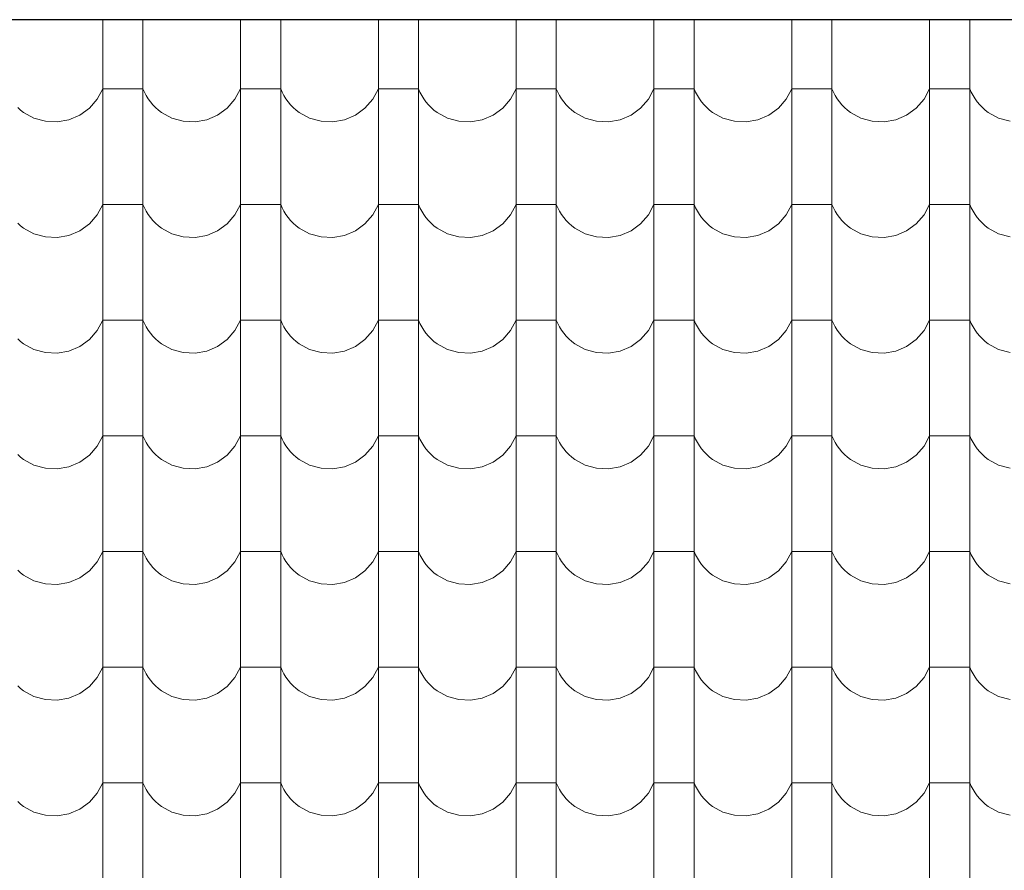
# Model space of a CAD drawing. Header units: millimetres. Extents: x -29624 to 9939, y -6894 to 6495.
# Tile 199 of 243: x 2035 to 2271, y -3385 to -3181. Entities that reach past the tile are written whole.
import ezdxf

# ---------------------------------------------------------------- set-up
doc = ezdxf.new("R2010")
doc.units = ezdxf.units.MM
doc.header["$MEASUREMENT"] = 0
doc.layers.add('810-G Ogólne', color=7, linetype='Continuous')
doc.layers.add('990-D Import IFC', color=7, linetype='Continuous')

# ---------------------------------------------------------------- blocks, each defined once
blk = doc.blocks.new('*X1822', base_point=(515069.4, 47309.9))
at = {"layer": '990-D Import IFC', "color": 251, "linetype": 'Continuous', "lineweight": 13, "true_color": 0x6a6a6a}
for p, q in [((530531.4, -15788.8), (530531.4, -15846.1)), ((530627.5, -15788.8), (530627.5, -15846.1)), ((530861.4, -15788.8), (530861.4, -15846.1)), ((530957.5, -15788.8), (530957.5, -15846.1)), ((531191.4, -15788.8), (531191.4, -15846.1)), ((531287.5, -15788.8), (531287.5, -15846.1)), ((531521.4, -15788.8), (531521.4, -15846.1)), ((531617.5, -15788.8), (531617.5, -15846.1)), ((531851.4, -15788.8), (531851.4, -15846.1)), ((531947.5, -15788.8), (531947.5, -15846.1)), ((532181.4, -15788.8), (532181.4, -15846.1)), ((532277.5, -15788.8), (532277.5, -15846.1)), ((532511.4, -15788.8), (532511.4, -15846.1)), ((532607.5, -15788.8), (532607.5, -15846.1)), ((530531.4, -15846.1), (530531.4, -16123.1)), ((530627.5, -15846.1), (530627.5, -16123.1)), ((530861.4, -15846.1), (530861.4, -16123.1)), ((530957.5, -15846.1), (530957.5, -16123.1)), ((531191.4, -15846.1), (531191.4, -16123.1)), ((531287.5, -15846.1), (531287.5, -16123.1)), ((531521.4, -15846.1), (531521.4, -16123.1)), ((531617.5, -15846.1), (531617.5, -16123.1)), ((531851.4, -15846.1), (531851.4, -16123.1)), ((531947.5, -15846.1), (531947.5, -16123.1)), ((532181.4, -15846.1), (532181.4, -16123.1)), ((532277.5, -15846.1), (532277.5, -16123.1)), ((532511.4, -15846.1), (532511.4, -16123.1)), ((532607.5, -15846.1), (532607.5, -16123.1)), ((530518.1, -15979.2), (530531.4, -15954.2)), ((530579.4, -15954.2), (530531.4, -15954.2)), ((530627.5, -15954.2), (530579.4, -15954.2)), ((530627.5, -15954.2), (530631.1, -15962.5)), ((530631.1, -15962.5), (530635.4, -15970.6)), ((530848.1, -15979.2), (530861.4, -15954.2)), ((530909.4, -15954.2), (530861.4, -15954.2)), ((530957.5, -15954.2), (530909.4, -15954.2)), ((530957.5, -15954.2), (530961.1, -15962.5)), ((530961.1, -15962.5), (530965.4, -15970.6)), ((531178.1, -15979.2), (531191.4, -15954.2)), ((531239.4, -15954.2), (531191.4, -15954.2)), ((531287.5, -15954.2), (531239.4, -15954.2)), ((531287.5, -15954.2), (531291.1, -15962.5)), ((531291.1, -15962.5), (531295.4, -15970.6)), ((531508.1, -15979.2), (531521.4, -15954.2)), ((531569.4, -15954.2), (531521.4, -15954.2)), ((531617.5, -15954.2), (531569.4, -15954.2)), ((531617.5, -15954.2), (531621.1, -15962.5)), ((531621.1, -15962.5), (531625.4, -15970.6)), ((531838.1, -15979.2), (531851.4, -15954.2)), ((531899.4, -15954.2), (531851.4, -15954.2)), ((531947.5, -15954.2), (531899.4, -15954.2)), ((531947.5, -15954.2), (531951.1, -15962.5)), ((531951.1, -15962.5), (531955.4, -15970.6)), ((532168.1, -15979.2), (532181.4, -15954.2)), ((532229.4, -15954.2), (532181.4, -15954.2)), ((532277.5, -15954.2), (532229.4, -15954.2)), ((532277.5, -15954.2), (532281.1, -15962.5)), ((532281.1, -15962.5), (532285.4, -15970.6)), ((532498.1, -15979.2), (532511.4, -15954.2)), ((532559.4, -15954.2), (532511.4, -15954.2)), ((532607.5, -15954.2), (532559.4, -15954.2)), ((532607.5, -15954.2), (532611.1, -15962.5)), ((532611.1, -15962.5), (532615.4, -15970.6)), ((530499.4, -16000.7), (530518.1, -15979.2)), ((530635.4, -15970.6), (530640.2, -15978.3)), ((530640.2, -15978.3), (530645.5, -15985.7)), ((530645.5, -15985.7), (530651.4, -15992.6)), ((530829.4, -16000.7), (530848.1, -15979.2)), ((530965.4, -15970.6), (530970.2, -15978.3)), ((530970.2, -15978.3), (530975.5, -15985.7)), ((530975.5, -15985.7), (530981.4, -15992.6)), ((531159.4, -16000.7), (531178.1, -15979.2)), ((531295.4, -15970.6), (531300.2, -15978.3)), ((531300.2, -15978.3), (531305.5, -15985.7)), ((531305.5, -15985.7), (531311.4, -15992.6)), ((531489.4, -16000.7), (531508.1, -15979.2)), ((531625.4, -15970.6), (531630.2, -15978.3)), ((531630.2, -15978.3), (531635.5, -15985.7)), ((531635.5, -15985.7), (531641.4, -15992.6)), ((531819.4, -16000.7), (531838.1, -15979.2)), ((531955.4, -15970.6), (531960.2, -15978.3)), ((531960.2, -15978.3), (531965.5, -15985.7)), ((531965.5, -15985.7), (531971.4, -15992.6)), ((532149.4, -16000.7), (532168.1, -15979.2)), ((532285.4, -15970.6), (532290.2, -15978.3)), ((532290.2, -15978.3), (532295.5, -15985.7)), ((532295.5, -15985.7), (532301.4, -15992.6)), ((532479.4, -16000.7), (532498.1, -15979.2)), ((532615.4, -15970.6), (532620.2, -15978.3)), ((532620.2, -15978.3), (532625.5, -15985.7)), ((532625.5, -15985.7), (532631.4, -15992.6)), ((530327.8, -15999.1), (530334.6, -16005.2)), ((530334.6, -16005.2), (530341.9, -16010.7)), ((530476.5, -16017.4), (530499.4, -16000.7)), ((530651.4, -15992.6), (530657.8, -15999.1)), ((530657.8, -15999.1), (530664.6, -16005.2)), ((530664.6, -16005.2), (530671.9, -16010.7)), ((530806.5, -16017.4), (530829.4, -16000.7)), ((530981.4, -15992.6), (530987.8, -15999.1)), ((530987.8, -15999.1), (530994.6, -16005.2)), ((530994.6, -16005.2), (531001.9, -16010.7)), ((531136.5, -16017.4), (531159.4, -16000.7)), ((531311.4, -15992.6), (531317.8, -15999.1)), ((531317.8, -15999.1), (531324.6, -16005.2)), ((531324.6, -16005.2), (531331.9, -16010.7)), ((531466.5, -16017.4), (531489.4, -16000.7)), ((531641.4, -15992.6), (531647.8, -15999.1)), ((531647.8, -15999.1), (531654.6, -16005.2)), ((531654.6, -16005.2), (531661.9, -16010.7)), ((531796.5, -16017.4), (531819.4, -16000.7)), ((531971.4, -15992.6), (531977.8, -15999.1)), ((531977.8, -15999.1), (531984.6, -16005.2)), ((531984.6, -16005.2), (531991.9, -16010.7)), ((532126.5, -16017.4), (532149.4, -16000.7)), ((532301.4, -15992.6), (532307.8, -15999.1)), ((532307.8, -15999.1), (532314.6, -16005.2)), ((532314.6, -16005.2), (532321.9, -16010.7)), ((532456.5, -16017.4), (532479.4, -16000.7)), ((532631.4, -15992.6), (532637.8, -15999.1)), ((532637.8, -15999.1), (532644.6, -16005.2)), ((532644.6, -16005.2), (532651.9, -16010.7)), ((530341.9, -16010.7), (530366.7, -16024.4)), ((530366.7, -16024.4), (530394.1, -16032.1)), ((530394.1, -16032.1), (530422.4, -16033.5)), ((530422.4, -16033.5), (530450.4, -16028.5)), ((530450.4, -16028.5), (530476.5, -16017.4)), ((530671.9, -16010.7), (530696.7, -16024.4)), ((530696.7, -16024.4), (530724.1, -16032.1)), ((530724.1, -16032.1), (530752.4, -16033.5)), ((530752.4, -16033.5), (530780.4, -16028.5)), ((530780.4, -16028.5), (530806.5, -16017.4)), ((531001.9, -16010.7), (531026.7, -16024.4)), ((531026.7, -16024.4), (531054.1, -16032.1)), ((531054.1, -16032.1), (531082.4, -16033.5)), ((531082.4, -16033.5), (531110.4, -16028.5)), ((531110.4, -16028.5), (531136.5, -16017.4)), ((531331.9, -16010.7), (531356.7, -16024.4)), ((531356.7, -16024.4), (531384.1, -16032.1)), ((531384.1, -16032.1), (531412.4, -16033.5)), ((531412.4, -16033.5), (531440.4, -16028.5)), ((531440.4, -16028.5), (531466.5, -16017.4)), ((531661.9, -16010.7), (531686.7, -16024.4)), ((531686.7, -16024.4), (531714.1, -16032.1)), ((531714.1, -16032.1), (531742.4, -16033.5)), ((531742.4, -16033.5), (531770.4, -16028.5)), ((531770.4, -16028.5), (531796.5, -16017.4)), ((531991.9, -16010.7), (532016.7, -16024.4)), ((532016.7, -16024.4), (532044.1, -16032.1)), ((532044.1, -16032.1), (532072.4, -16033.5)), ((532072.4, -16033.5), (532100.4, -16028.5)), ((532100.4, -16028.5), (532126.5, -16017.4)), ((532321.9, -16010.7), (532346.7, -16024.4)), ((532346.7, -16024.4), (532374.1, -16032.1)), ((532374.1, -16032.1), (532402.4, -16033.5)), ((532402.4, -16033.5), (532430.4, -16028.5)), ((532430.4, -16028.5), (532456.5, -16017.4)), ((532651.9, -16010.7), (532676.7, -16024.4)), ((532676.7, -16024.4), (532704.1, -16032.1)), ((530531.4, -16123.1), (530531.4, -16400.1)), ((530627.5, -16123.1), (530627.5, -16400.1)), ((530861.4, -16123.1), (530861.4, -16400.1)), ((530957.5, -16123.1), (530957.5, -16400.1)), ((531191.4, -16123.1), (531191.4, -16400.1)), ((531287.5, -16123.1), (531287.5, -16400.1)), ((531521.4, -16123.1), (531521.4, -16400.1)), ((531617.5, -16123.1), (531617.5, -16400.1)), ((531851.4, -16123.1), (531851.4, -16400.1)), ((531947.5, -16123.1), (531947.5, -16400.1)), ((532181.4, -16123.1), (532181.4, -16400.1)), ((532277.5, -16123.1), (532277.5, -16400.1)), ((532511.4, -16123.1), (532511.4, -16400.1)), ((532607.5, -16123.1), (532607.5, -16400.1)), ((530518.1, -16256.2), (530531.4, -16231.2)), ((530579.4, -16231.2), (530531.4, -16231.2)), ((530627.5, -16231.2), (530579.4, -16231.2)), ((530627.5, -16231.2), (530631.1, -16239.5)), ((530631.1, -16239.5), (530635.4, -16247.6)), ((530848.1, -16256.2), (530861.4, -16231.2)), ((530909.4, -16231.2), (530861.4, -16231.2)), ((530957.5, -16231.2), (530909.4, -16231.2)), ((530957.5, -16231.2), (530961.1, -16239.5)), ((530961.1, -16239.5), (530965.4, -16247.6)), ((531178.1, -16256.2), (531191.4, -16231.2)), ((531239.4, -16231.2), (531191.4, -16231.2)), ((531287.5, -16231.2), (531239.4, -16231.2)), ((531287.5, -16231.2), (531291.1, -16239.5)), ((531291.1, -16239.5), (531295.4, -16247.6)), ((531508.1, -16256.2), (531521.4, -16231.2)), ((531569.4, -16231.2), (531521.4, -16231.2)), ((531617.5, -16231.2), (531569.4, -16231.2)), ((531617.5, -16231.2), (531621.1, -16239.5)), ((531621.1, -16239.5), (531625.4, -16247.6)), ((531838.1, -16256.2), (531851.4, -16231.2)), ((531899.4, -16231.2), (531851.4, -16231.2)), ((531947.5, -16231.2), (531899.4, -16231.2)), ((531947.5, -16231.2), (531951.1, -16239.5)), ((531951.1, -16239.5), (531955.4, -16247.6)), ((532168.1, -16256.2), (532181.4, -16231.2)), ((532229.4, -16231.2), (532181.4, -16231.2)), ((532277.5, -16231.2), (532229.4, -16231.2)), ((532277.5, -16231.2), (532281.1, -16239.5)), ((532281.1, -16239.5), (532285.4, -16247.6)), ((532498.1, -16256.2), (532511.4, -16231.2)), ((532559.4, -16231.2), (532511.4, -16231.2)), ((532607.5, -16231.2), (532559.4, -16231.2)), ((532607.5, -16231.2), (532611.1, -16239.5)), ((532611.1, -16239.5), (532615.4, -16247.6)), ((530499.4, -16277.7), (530518.1, -16256.2)), ((530635.4, -16247.6), (530640.2, -16255.3)), ((530640.2, -16255.3), (530645.5, -16262.7)), ((530645.5, -16262.7), (530651.4, -16269.6)), ((530829.4, -16277.7), (530848.1, -16256.2)), ((530965.4, -16247.6), (530970.2, -16255.3)), ((530970.2, -16255.3), (530975.5, -16262.7)), ((530975.5, -16262.7), (530981.4, -16269.6)), ((531159.4, -16277.7), (531178.1, -16256.2)), ((531295.4, -16247.6), (531300.2, -16255.3)), ((531300.2, -16255.3), (531305.5, -16262.7)), ((531305.5, -16262.7), (531311.4, -16269.6)), ((531489.4, -16277.7), (531508.1, -16256.2)), ((531625.4, -16247.6), (531630.2, -16255.3)), ((531630.2, -16255.3), (531635.5, -16262.7)), ((531635.5, -16262.7), (531641.4, -16269.6)), ((531819.4, -16277.7), (531838.1, -16256.2)), ((531955.4, -16247.6), (531960.2, -16255.3)), ((531960.2, -16255.3), (531965.5, -16262.7)), ((531965.5, -16262.7), (531971.4, -16269.6)), ((532149.4, -16277.7), (532168.1, -16256.2)), ((532285.4, -16247.6), (532290.2, -16255.3)), ((532290.2, -16255.3), (532295.5, -16262.7)), ((532295.5, -16262.7), (532301.4, -16269.6)), ((532479.4, -16277.7), (532498.1, -16256.2)), ((532615.4, -16247.6), (532620.2, -16255.3)), ((532620.2, -16255.3), (532625.5, -16262.7)), ((532625.5, -16262.7), (532631.4, -16269.6)), ((530327.8, -16276.1), (530334.6, -16282.2)), ((530334.6, -16282.2), (530341.9, -16287.7)), ((530341.9, -16287.7), (530366.7, -16301.4)), ((530476.5, -16294.4), (530499.4, -16277.7)), ((530651.4, -16269.6), (530657.8, -16276.1)), ((530657.8, -16276.1), (530664.6, -16282.2)), ((530664.6, -16282.2), (530671.9, -16287.7)), ((530671.9, -16287.7), (530696.7, -16301.4)), ((530806.5, -16294.4), (530829.4, -16277.7)), ((530981.4, -16269.6), (530987.8, -16276.1)), ((530987.8, -16276.1), (530994.6, -16282.2)), ((530994.6, -16282.2), (531001.9, -16287.7)), ((531001.9, -16287.7), (531026.7, -16301.4)), ((531136.5, -16294.4), (531159.4, -16277.7)), ((531311.4, -16269.6), (531317.8, -16276.1)), ((531317.8, -16276.1), (531324.6, -16282.2)), ((531324.6, -16282.2), (531331.9, -16287.7)), ((531331.9, -16287.7), (531356.7, -16301.4)), ((531466.5, -16294.4), (531489.4, -16277.7)), ((531641.4, -16269.6), (531647.8, -16276.1)), ((531647.8, -16276.1), (531654.6, -16282.2)), ((531654.6, -16282.2), (531661.9, -16287.7)), ((531661.9, -16287.7), (531686.7, -16301.4)), ((531796.5, -16294.4), (531819.4, -16277.7)), ((531971.4, -16269.6), (531977.8, -16276.1)), ((531977.8, -16276.1), (531984.6, -16282.2)), ((531984.6, -16282.2), (531991.9, -16287.7)), ((531991.9, -16287.7), (532016.7, -16301.4)), ((532126.5, -16294.4), (532149.4, -16277.7)), ((532301.4, -16269.6), (532307.8, -16276.1)), ((532307.8, -16276.1), (532314.6, -16282.2)), ((532314.6, -16282.2), (532321.9, -16287.7)), ((532321.9, -16287.7), (532346.7, -16301.4)), ((532456.5, -16294.4), (532479.4, -16277.7)), ((532631.4, -16269.6), (532637.8, -16276.1)), ((532637.8, -16276.1), (532644.6, -16282.2)), ((532644.6, -16282.2), (532651.9, -16287.7)), ((532651.9, -16287.7), (532676.7, -16301.4)), ((530366.7, -16301.4), (530394.1, -16309.1)), ((530394.1, -16309.1), (530422.4, -16310.5)), ((530422.4, -16310.5), (530450.4, -16305.5)), ((530450.4, -16305.5), (530476.5, -16294.4)), ((530696.7, -16301.4), (530724.1, -16309.1)), ((530724.1, -16309.1), (530752.4, -16310.5)), ((530752.4, -16310.5), (530780.4, -16305.5)), ((530780.4, -16305.5), (530806.5, -16294.4)), ((531026.7, -16301.4), (531054.1, -16309.1)), ((531054.1, -16309.1), (531082.4, -16310.5)), ((531082.4, -16310.5), (531110.4, -16305.5)), ((531110.4, -16305.5), (531136.5, -16294.4)), ((531356.7, -16301.4), (531384.1, -16309.1)), ((531384.1, -16309.1), (531412.4, -16310.5)), ((531412.4, -16310.5), (531440.4, -16305.5)), ((531440.4, -16305.5), (531466.5, -16294.4)), ((531686.7, -16301.4), (531714.1, -16309.1)), ((531714.1, -16309.1), (531742.4, -16310.5)), ((531742.4, -16310.5), (531770.4, -16305.5)), ((531770.4, -16305.5), (531796.5, -16294.4)), ((532016.7, -16301.4), (532044.1, -16309.1)), ((532044.1, -16309.1), (532072.4, -16310.5)), ((532072.4, -16310.5), (532100.4, -16305.5)), ((532100.4, -16305.5), (532126.5, -16294.4)), ((532346.7, -16301.4), (532374.1, -16309.1)), ((532374.1, -16309.1), (532402.4, -16310.5)), ((532402.4, -16310.5), (532430.4, -16305.5)), ((532430.4, -16305.5), (532456.5, -16294.4)), ((532676.7, -16301.4), (532704.1, -16309.1)), ((530531.4, -16400.1), (530531.4, -16677.1)), ((530627.5, -16400.1), (530627.5, -16677.1)), ((530861.4, -16400.1), (530861.4, -16677.1)), ((530957.5, -16400.1), (530957.5, -16677.1)), ((531191.4, -16400.1), (531191.4, -16677.1)), ((531287.5, -16400.1), (531287.5, -16677.1)), ((531521.4, -16400.1), (531521.4, -16677.1)), ((531617.5, -16400.1), (531617.5, -16677.1)), ((531851.4, -16400.1), (531851.4, -16677.1)), ((531947.5, -16400.1), (531947.5, -16677.1)), ((532181.4, -16400.1), (532181.4, -16677.1)), ((532277.5, -16400.1), (532277.5, -16677.1)), ((532511.4, -16400.1), (532511.4, -16677.1)), ((532607.5, -16400.1), (532607.5, -16677.1)), ((530518.1, -16533.2), (530531.4, -16508.2)), ((530579.4, -16508.2), (530531.4, -16508.2)), ((530627.5, -16508.2), (530579.4, -16508.2)), ((530627.5, -16508.2), (530631.1, -16516.5)), ((530631.1, -16516.5), (530635.4, -16524.6)), ((530635.4, -16524.6), (530640.2, -16532.3)), ((530848.1, -16533.2), (530861.4, -16508.2)), ((530909.4, -16508.2), (530861.4, -16508.2)), ((530957.5, -16508.2), (530909.4, -16508.2)), ((530957.5, -16508.2), (530961.1, -16516.5)), ((530961.1, -16516.5), (530965.4, -16524.6)), ((530965.4, -16524.6), (530970.2, -16532.3)), ((531178.1, -16533.2), (531191.4, -16508.2)), ((531239.4, -16508.2), (531191.4, -16508.2)), ((531287.5, -16508.2), (531239.4, -16508.2)), ((531287.5, -16508.2), (531291.1, -16516.5)), ((531291.1, -16516.5), (531295.4, -16524.6)), ((531295.4, -16524.6), (531300.2, -16532.3)), ((531508.1, -16533.2), (531521.4, -16508.2)), ((531569.4, -16508.2), (531521.4, -16508.2)), ((531617.5, -16508.2), (531569.4, -16508.2)), ((531617.5, -16508.2), (531621.1, -16516.5)), ((531621.1, -16516.5), (531625.4, -16524.6)), ((531625.4, -16524.6), (531630.2, -16532.3)), ((531838.1, -16533.2), (531851.4, -16508.2)), ((531899.4, -16508.2), (531851.4, -16508.2)), ((531947.5, -16508.2), (531899.4, -16508.2)), ((531947.5, -16508.2), (531951.1, -16516.5)), ((531951.1, -16516.5), (531955.4, -16524.6)), ((531955.4, -16524.6), (531960.2, -16532.3)), ((532168.1, -16533.2), (532181.4, -16508.2)), ((532229.4, -16508.2), (532181.4, -16508.2)), ((532277.5, -16508.2), (532229.4, -16508.2)), ((532277.5, -16508.2), (532281.1, -16516.5)), ((532281.1, -16516.5), (532285.4, -16524.6)), ((532285.4, -16524.6), (532290.2, -16532.3)), ((532498.1, -16533.2), (532511.4, -16508.2)), ((532559.4, -16508.2), (532511.4, -16508.2)), ((532607.5, -16508.2), (532559.4, -16508.2)), ((532607.5, -16508.2), (532611.1, -16516.5)), ((532611.1, -16516.5), (532615.4, -16524.6)), ((532615.4, -16524.6), (532620.2, -16532.3)), ((530499.4, -16554.7), (530518.1, -16533.2)), ((530640.2, -16532.3), (530645.5, -16539.7)), ((530645.5, -16539.7), (530651.4, -16546.6)), ((530651.4, -16546.6), (530657.8, -16553.1)), ((530829.4, -16554.7), (530848.1, -16533.2)), ((530970.2, -16532.3), (530975.5, -16539.7)), ((530975.5, -16539.7), (530981.4, -16546.6)), ((530981.4, -16546.6), (530987.8, -16553.1)), ((531159.4, -16554.7), (531178.1, -16533.2)), ((531300.2, -16532.3), (531305.5, -16539.7)), ((531305.5, -16539.7), (531311.4, -16546.6)), ((531311.4, -16546.6), (531317.8, -16553.1)), ((531489.4, -16554.7), (531508.1, -16533.2)), ((531630.2, -16532.3), (531635.5, -16539.7)), ((531635.5, -16539.7), (531641.4, -16546.6)), ((531641.4, -16546.6), (531647.8, -16553.1)), ((531819.4, -16554.7), (531838.1, -16533.2)), ((531960.2, -16532.3), (531965.5, -16539.7)), ((531965.5, -16539.7), (531971.4, -16546.6)), ((531971.4, -16546.6), (531977.8, -16553.1)), ((532149.4, -16554.7), (532168.1, -16533.2)), ((532290.2, -16532.3), (532295.5, -16539.7)), ((532295.5, -16539.7), (532301.4, -16546.6)), ((532301.4, -16546.6), (532307.8, -16553.1)), ((532479.4, -16554.7), (532498.1, -16533.2)), ((532620.2, -16532.3), (532625.5, -16539.7)), ((532625.5, -16539.7), (532631.4, -16546.6)), ((532631.4, -16546.6), (532637.8, -16553.1)), ((530327.8, -16553.1), (530334.6, -16559.2)), ((530334.6, -16559.2), (530341.9, -16564.7)), ((530341.9, -16564.7), (530366.7, -16578.4)), ((530450.4, -16582.5), (530476.5, -16571.4)), ((530476.5, -16571.4), (530499.4, -16554.7)), ((530657.8, -16553.1), (530664.6, -16559.2)), ((530664.6, -16559.2), (530671.9, -16564.7)), ((530671.9, -16564.7), (530696.7, -16578.4)), ((530780.4, -16582.5), (530806.5, -16571.4)), ((530806.5, -16571.4), (530829.4, -16554.7)), ((530987.8, -16553.1), (530994.6, -16559.2)), ((530994.6, -16559.2), (531001.9, -16564.7)), ((531001.9, -16564.7), (531026.7, -16578.4)), ((531110.4, -16582.5), (531136.5, -16571.4)), ((531136.5, -16571.4), (531159.4, -16554.7)), ((531317.8, -16553.1), (531324.6, -16559.2)), ((531324.6, -16559.2), (531331.9, -16564.7)), ((531331.9, -16564.7), (531356.7, -16578.4)), ((531440.4, -16582.5), (531466.5, -16571.4)), ((531466.5, -16571.4), (531489.4, -16554.7)), ((531647.8, -16553.1), (531654.6, -16559.2)), ((531654.6, -16559.2), (531661.9, -16564.7)), ((531661.9, -16564.7), (531686.7, -16578.4)), ((531770.4, -16582.5), (531796.5, -16571.4)), ((531796.5, -16571.4), (531819.4, -16554.7)), ((531977.8, -16553.1), (531984.6, -16559.2)), ((531984.6, -16559.2), (531991.9, -16564.7)), ((531991.9, -16564.7), (532016.7, -16578.4)), ((532100.4, -16582.5), (532126.5, -16571.4)), ((532126.5, -16571.4), (532149.4, -16554.7)), ((532307.8, -16553.1), (532314.6, -16559.2)), ((532314.6, -16559.2), (532321.9, -16564.7)), ((532321.9, -16564.7), (532346.7, -16578.4)), ((532430.4, -16582.5), (532456.5, -16571.4)), ((532456.5, -16571.4), (532479.4, -16554.7)), ((532637.8, -16553.1), (532644.6, -16559.2)), ((532644.6, -16559.2), (532651.9, -16564.7)), ((532651.9, -16564.7), (532676.7, -16578.4)), ((530366.7, -16578.4), (530394.1, -16586.1)), ((530394.1, -16586.1), (530422.4, -16587.5)), ((530422.4, -16587.5), (530450.4, -16582.5)), ((530696.7, -16578.4), (530724.1, -16586.1)), ((530724.1, -16586.1), (530752.4, -16587.5)), ((530752.4, -16587.5), (530780.4, -16582.5)), ((531026.7, -16578.4), (531054.1, -16586.1)), ((531054.1, -16586.1), (531082.4, -16587.5)), ((531082.4, -16587.5), (531110.4, -16582.5)), ((531356.7, -16578.4), (531384.1, -16586.1)), ((531384.1, -16586.1), (531412.4, -16587.5)), ((531412.4, -16587.5), (531440.4, -16582.5)), ((531686.7, -16578.4), (531714.1, -16586.1)), ((531714.1, -16586.1), (531742.4, -16587.5)), ((531742.4, -16587.5), (531770.4, -16582.5)), ((532016.7, -16578.4), (532044.1, -16586.1)), ((532044.1, -16586.1), (532072.4, -16587.5)), ((532072.4, -16587.5), (532100.4, -16582.5)), ((532346.7, -16578.4), (532374.1, -16586.1)), ((532374.1, -16586.1), (532402.4, -16587.5)), ((532402.4, -16587.5), (532430.4, -16582.5)), ((532676.7, -16578.4), (532704.1, -16586.1)), ((530531.4, -16677.1), (530531.4, -16954.1)), ((530627.5, -16677.1), (530627.5, -16954.1)), ((530861.4, -16677.1), (530861.4, -16954.1)), ((530957.5, -16677.1), (530957.5, -16954.1)), ((531191.4, -16677.1), (531191.4, -16954.1)), ((531287.5, -16677.1), (531287.5, -16954.1)), ((531521.4, -16677.1), (531521.4, -16954.1)), ((531617.5, -16677.1), (531617.5, -16954.1)), ((531851.4, -16677.1), (531851.4, -16954.1)), ((531947.5, -16677.1), (531947.5, -16954.1)), ((532181.4, -16677.1), (532181.4, -16954.1)), ((532277.5, -16677.1), (532277.5, -16954.1)), ((532511.4, -16677.1), (532511.4, -16954.1)), ((532607.5, -16677.1), (532607.5, -16954.1)), ((530518.1, -16810.2), (530531.4, -16785.2)), ((530579.4, -16785.2), (530531.4, -16785.2)), ((530627.5, -16785.2), (530579.4, -16785.2)), ((530627.5, -16785.2), (530631.1, -16793.5)), ((530848.1, -16810.2), (530861.4, -16785.2)), ((530909.4, -16785.2), (530861.4, -16785.2)), ((530957.5, -16785.2), (530909.4, -16785.2)), ((530957.5, -16785.2), (530961.1, -16793.5)), ((531178.1, -16810.2), (531191.4, -16785.2)), ((531239.4, -16785.2), (531191.4, -16785.2)), ((531287.5, -16785.2), (531239.4, -16785.2)), ((531287.5, -16785.2), (531291.1, -16793.5)), ((531508.1, -16810.2), (531521.4, -16785.2)), ((531569.4, -16785.2), (531521.4, -16785.2)), ((531617.5, -16785.2), (531569.4, -16785.2)), ((531617.5, -16785.2), (531621.1, -16793.5)), ((531838.1, -16810.2), (531851.4, -16785.2)), ((531899.4, -16785.2), (531851.4, -16785.2)), ((531947.5, -16785.2), (531899.4, -16785.2)), ((531947.5, -16785.2), (531951.1, -16793.5)), ((532168.1, -16810.2), (532181.4, -16785.2)), ((532229.4, -16785.2), (532181.4, -16785.2)), ((532277.5, -16785.2), (532229.4, -16785.2)), ((532277.5, -16785.2), (532281.1, -16793.5)), ((532498.1, -16810.2), (532511.4, -16785.2)), ((532559.4, -16785.2), (532511.4, -16785.2)), ((532607.5, -16785.2), (532559.4, -16785.2)), ((532607.5, -16785.2), (532611.1, -16793.5)), ((530499.4, -16831.7), (530518.1, -16810.2)), ((530631.1, -16793.5), (530635.4, -16801.6)), ((530635.4, -16801.6), (530640.2, -16809.3)), ((530640.2, -16809.3), (530645.5, -16816.7)), ((530829.4, -16831.7), (530848.1, -16810.2)), ((530961.1, -16793.5), (530965.4, -16801.6)), ((530965.4, -16801.6), (530970.2, -16809.3)), ((530970.2, -16809.3), (530975.5, -16816.7)), ((531159.4, -16831.7), (531178.1, -16810.2)), ((531291.1, -16793.5), (531295.4, -16801.6)), ((531295.4, -16801.6), (531300.2, -16809.3)), ((531300.2, -16809.3), (531305.5, -16816.7)), ((531489.4, -16831.7), (531508.1, -16810.2)), ((531621.1, -16793.5), (531625.4, -16801.6)), ((531625.4, -16801.6), (531630.2, -16809.3)), ((531630.2, -16809.3), (531635.5, -16816.7)), ((531819.4, -16831.7), (531838.1, -16810.2)), ((531951.1, -16793.5), (531955.4, -16801.6)), ((531955.4, -16801.6), (531960.2, -16809.3)), ((531960.2, -16809.3), (531965.5, -16816.7)), ((532149.4, -16831.7), (532168.1, -16810.2)), ((532281.1, -16793.5), (532285.4, -16801.6)), ((532285.4, -16801.6), (532290.2, -16809.3)), ((532290.2, -16809.3), (532295.5, -16816.7)), ((532479.4, -16831.7), (532498.1, -16810.2)), ((532611.1, -16793.5), (532615.4, -16801.6)), ((532615.4, -16801.6), (532620.2, -16809.3)), ((532620.2, -16809.3), (532625.5, -16816.7)), ((530327.8, -16830.1), (530334.6, -16836.2)), ((530476.5, -16848.4), (530499.4, -16831.7)), ((530645.5, -16816.7), (530651.4, -16823.6)), ((530651.4, -16823.6), (530657.8, -16830.1)), ((530657.8, -16830.1), (530664.6, -16836.2)), ((530806.5, -16848.4), (530829.4, -16831.7)), ((530975.5, -16816.7), (530981.4, -16823.6)), ((530981.4, -16823.6), (530987.8, -16830.1)), ((530987.8, -16830.1), (530994.6, -16836.2)), ((531136.5, -16848.4), (531159.4, -16831.7)), ((531305.5, -16816.7), (531311.4, -16823.6)), ((531311.4, -16823.6), (531317.8, -16830.1)), ((531317.8, -16830.1), (531324.6, -16836.2)), ((531466.5, -16848.4), (531489.4, -16831.7)), ((531635.5, -16816.7), (531641.4, -16823.6)), ((531641.4, -16823.6), (531647.8, -16830.1)), ((531647.8, -16830.1), (531654.6, -16836.2)), ((531796.5, -16848.4), (531819.4, -16831.7)), ((531965.5, -16816.7), (531971.4, -16823.6)), ((531971.4, -16823.6), (531977.8, -16830.1)), ((531977.8, -16830.1), (531984.6, -16836.2)), ((532126.5, -16848.4), (532149.4, -16831.7)), ((532295.5, -16816.7), (532301.4, -16823.6)), ((532301.4, -16823.6), (532307.8, -16830.1)), ((532307.8, -16830.1), (532314.6, -16836.2)), ((532456.5, -16848.4), (532479.4, -16831.7)), ((532625.5, -16816.7), (532631.4, -16823.6)), ((532631.4, -16823.6), (532637.8, -16830.1)), ((532637.8, -16830.1), (532644.6, -16836.2)), ((530334.6, -16836.2), (530341.9, -16841.7)), ((530341.9, -16841.7), (530366.7, -16855.4)), ((530366.7, -16855.4), (530394.1, -16863.1)), ((530450.4, -16859.5), (530476.5, -16848.4)), ((530664.6, -16836.2), (530671.9, -16841.7)), ((530671.9, -16841.7), (530696.7, -16855.4)), ((530696.7, -16855.4), (530724.1, -16863.1)), ((530780.4, -16859.5), (530806.5, -16848.4)), ((530994.6, -16836.2), (531001.9, -16841.7)), ((531001.9, -16841.7), (531026.7, -16855.4)), ((531026.7, -16855.4), (531054.1, -16863.1)), ((531110.4, -16859.5), (531136.5, -16848.4)), ((531324.6, -16836.2), (531331.9, -16841.7)), ((531331.9, -16841.7), (531356.7, -16855.4)), ((531356.7, -16855.4), (531384.1, -16863.1)), ((531440.4, -16859.5), (531466.5, -16848.4)), ((531654.6, -16836.2), (531661.9, -16841.7)), ((531661.9, -16841.7), (531686.7, -16855.4)), ((531686.7, -16855.4), (531714.1, -16863.1)), ((531770.4, -16859.5), (531796.5, -16848.4)), ((531984.6, -16836.2), (531991.9, -16841.7)), ((531991.9, -16841.7), (532016.7, -16855.4)), ((532016.7, -16855.4), (532044.1, -16863.1)), ((532100.4, -16859.5), (532126.5, -16848.4)), ((532314.6, -16836.2), (532321.9, -16841.7)), ((532321.9, -16841.7), (532346.7, -16855.4)), ((532346.7, -16855.4), (532374.1, -16863.1)), ((532430.4, -16859.5), (532456.5, -16848.4)), ((532644.6, -16836.2), (532651.9, -16841.7)), ((532651.9, -16841.7), (532676.7, -16855.4)), ((532676.7, -16855.4), (532704.1, -16863.1)), ((530394.1, -16863.1), (530422.4, -16864.5)), ((530422.4, -16864.5), (530450.4, -16859.5)), ((530724.1, -16863.1), (530752.4, -16864.5)), ((530752.4, -16864.5), (530780.4, -16859.5)), ((531054.1, -16863.1), (531082.4, -16864.5)), ((531082.4, -16864.5), (531110.4, -16859.5)), ((531384.1, -16863.1), (531412.4, -16864.5)), ((531412.4, -16864.5), (531440.4, -16859.5)), ((531714.1, -16863.1), (531742.4, -16864.5)), ((531742.4, -16864.5), (531770.4, -16859.5)), ((532044.1, -16863.1), (532072.4, -16864.5)), ((532072.4, -16864.5), (532100.4, -16859.5)), ((532374.1, -16863.1), (532402.4, -16864.5)), ((532402.4, -16864.5), (532430.4, -16859.5)), ((530531.4, -16954.1), (530531.4, -17231.1)), ((530627.5, -16954.1), (530627.5, -17231.1)), ((530861.4, -16954.1), (530861.4, -17231.1)), ((530957.5, -16954.1), (530957.5, -17231.1)), ((531191.4, -16954.1), (531191.4, -17231.1)), ((531287.5, -16954.1), (531287.5, -17231.1)), ((531521.4, -16954.1), (531521.4, -17231.1)), ((531617.5, -16954.1), (531617.5, -17231.1)), ((531851.4, -16954.1), (531851.4, -17231.1)), ((531947.5, -16954.1), (531947.5, -17231.1)), ((532181.4, -16954.1), (532181.4, -17231.1)), ((532277.5, -16954.1), (532277.5, -17231.1)), ((532511.4, -16954.1), (532511.4, -17231.1)), ((532607.5, -16954.1), (532607.5, -17231.1)), ((530518.1, -17087.2), (530531.4, -17062.2)), ((530579.4, -17062.2), (530531.4, -17062.2)), ((530627.5, -17062.2), (530579.4, -17062.2)), ((530627.5, -17062.2), (530631.1, -17070.5)), ((530631.1, -17070.5), (530635.4, -17078.6)), ((530848.1, -17087.2), (530861.4, -17062.2)), ((530909.4, -17062.2), (530861.4, -17062.2)), ((530957.5, -17062.2), (530909.4, -17062.2)), ((530957.5, -17062.2), (530961.1, -17070.5)), ((530961.1, -17070.5), (530965.4, -17078.6)), ((531178.1, -17087.2), (531191.4, -17062.2)), ((531239.4, -17062.2), (531191.4, -17062.2)), ((531287.5, -17062.2), (531239.4, -17062.2)), ((531287.5, -17062.2), (531291.1, -17070.5)), ((531291.1, -17070.5), (531295.4, -17078.6)), ((531508.1, -17087.2), (531521.4, -17062.2)), ((531569.4, -17062.2), (531521.4, -17062.2)), ((531617.5, -17062.2), (531569.4, -17062.2)), ((531617.5, -17062.2), (531621.1, -17070.5)), ((531621.1, -17070.5), (531625.4, -17078.6)), ((531838.1, -17087.2), (531851.4, -17062.2)), ((531899.4, -17062.2), (531851.4, -17062.2)), ((531947.5, -17062.2), (531899.4, -17062.2)), ((531947.5, -17062.2), (531951.1, -17070.5)), ((531951.1, -17070.5), (531955.4, -17078.6)), ((532168.1, -17087.2), (532181.4, -17062.2)), ((532229.4, -17062.2), (532181.4, -17062.2)), ((532277.5, -17062.2), (532229.4, -17062.2)), ((532277.5, -17062.2), (532281.1, -17070.5)), ((532281.1, -17070.5), (532285.4, -17078.6)), ((532498.1, -17087.2), (532511.4, -17062.2)), ((532559.4, -17062.2), (532511.4, -17062.2)), ((532607.5, -17062.2), (532559.4, -17062.2)), ((532607.5, -17062.2), (532611.1, -17070.5)), ((532611.1, -17070.5), (532615.4, -17078.6)), ((530499.4, -17108.7), (530518.1, -17087.2)), ((530635.4, -17078.6), (530640.2, -17086.3)), ((530640.2, -17086.3), (530645.5, -17093.7)), ((530645.5, -17093.7), (530651.4, -17100.6)), ((530829.4, -17108.7), (530848.1, -17087.2)), ((530965.4, -17078.6), (530970.2, -17086.3)), ((530970.2, -17086.3), (530975.5, -17093.7)), ((530975.5, -17093.7), (530981.4, -17100.6)), ((531159.4, -17108.7), (531178.1, -17087.2)), ((531295.4, -17078.6), (531300.2, -17086.3)), ((531300.2, -17086.3), (531305.5, -17093.7)), ((531305.5, -17093.7), (531311.4, -17100.6)), ((531489.4, -17108.7), (531508.1, -17087.2)), ((531625.4, -17078.6), (531630.2, -17086.3)), ((531630.2, -17086.3), (531635.5, -17093.7)), ((531635.5, -17093.7), (531641.4, -17100.6)), ((531819.4, -17108.7), (531838.1, -17087.2)), ((531955.4, -17078.6), (531960.2, -17086.3)), ((531960.2, -17086.3), (531965.5, -17093.7)), ((531965.5, -17093.7), (531971.4, -17100.6)), ((532149.4, -17108.7), (532168.1, -17087.2)), ((532285.4, -17078.6), (532290.2, -17086.3)), ((532290.2, -17086.3), (532295.5, -17093.7)), ((532295.5, -17093.7), (532301.4, -17100.6)), ((532479.4, -17108.7), (532498.1, -17087.2)), ((532615.4, -17078.6), (532620.2, -17086.3)), ((532620.2, -17086.3), (532625.5, -17093.7)), ((532625.5, -17093.7), (532631.4, -17100.6)), ((530327.8, -17107.1), (530334.6, -17113.2)), ((530334.6, -17113.2), (530341.9, -17118.7)), ((530476.5, -17125.4), (530499.4, -17108.7)), ((530651.4, -17100.6), (530657.8, -17107.1)), ((530657.8, -17107.1), (530664.6, -17113.2)), ((530664.6, -17113.2), (530671.9, -17118.7)), ((530806.5, -17125.4), (530829.4, -17108.7)), ((530981.4, -17100.6), (530987.8, -17107.1)), ((530987.8, -17107.1), (530994.6, -17113.2)), ((530994.6, -17113.2), (531001.9, -17118.7)), ((531136.5, -17125.4), (531159.4, -17108.7)), ((531311.4, -17100.6), (531317.8, -17107.1)), ((531317.8, -17107.1), (531324.6, -17113.2)), ((531324.6, -17113.2), (531331.9, -17118.7)), ((531466.5, -17125.4), (531489.4, -17108.7)), ((531641.4, -17100.6), (531647.8, -17107.1)), ((531647.8, -17107.1), (531654.6, -17113.2)), ((531654.6, -17113.2), (531661.9, -17118.7)), ((531796.5, -17125.4), (531819.4, -17108.7)), ((531971.4, -17100.6), (531977.8, -17107.1)), ((531977.8, -17107.1), (531984.6, -17113.2)), ((531984.6, -17113.2), (531991.9, -17118.7)), ((532126.5, -17125.4), (532149.4, -17108.7)), ((532301.4, -17100.6), (532307.8, -17107.1)), ((532307.8, -17107.1), (532314.6, -17113.2)), ((532314.6, -17113.2), (532321.9, -17118.7)), ((532456.5, -17125.4), (532479.4, -17108.7)), ((532631.4, -17100.6), (532637.8, -17107.1)), ((532637.8, -17107.1), (532644.6, -17113.2)), ((532644.6, -17113.2), (532651.9, -17118.7)), ((530341.9, -17118.7), (530366.7, -17132.4)), ((530366.7, -17132.4), (530394.1, -17140.1)), ((530394.1, -17140.1), (530422.4, -17141.5)), ((530422.4, -17141.5), (530450.4, -17136.5)), ((530450.4, -17136.5), (530476.5, -17125.4)), ((530671.9, -17118.7), (530696.7, -17132.4)), ((530696.7, -17132.4), (530724.1, -17140.1)), ((530724.1, -17140.1), (530752.4, -17141.5)), ((530752.4, -17141.5), (530780.4, -17136.5)), ((530780.4, -17136.5), (530806.5, -17125.4)), ((531001.9, -17118.7), (531026.7, -17132.4)), ((531026.7, -17132.4), (531054.1, -17140.1)), ((531054.1, -17140.1), (531082.4, -17141.5)), ((531082.4, -17141.5), (531110.4, -17136.5)), ((531110.4, -17136.5), (531136.5, -17125.4)), ((531331.9, -17118.7), (531356.7, -17132.4)), ((531356.7, -17132.4), (531384.1, -17140.1)), ((531384.1, -17140.1), (531412.4, -17141.5)), ((531412.4, -17141.5), (531440.4, -17136.5)), ((531440.4, -17136.5), (531466.5, -17125.4)), ((531661.9, -17118.7), (531686.7, -17132.4)), ((531686.7, -17132.4), (531714.1, -17140.1)), ((531714.1, -17140.1), (531742.4, -17141.5)), ((531742.4, -17141.5), (531770.4, -17136.5)), ((531770.4, -17136.5), (531796.5, -17125.4)), ((531991.9, -17118.7), (532016.7, -17132.4)), ((532016.7, -17132.4), (532044.1, -17140.1)), ((532044.1, -17140.1), (532072.4, -17141.5)), ((532072.4, -17141.5), (532100.4, -17136.5)), ((532100.4, -17136.5), (532126.5, -17125.4)), ((532321.9, -17118.7), (532346.7, -17132.4)), ((532346.7, -17132.4), (532374.1, -17140.1)), ((532374.1, -17140.1), (532402.4, -17141.5)), ((532402.4, -17141.5), (532430.4, -17136.5)), ((532430.4, -17136.5), (532456.5, -17125.4)), ((532651.9, -17118.7), (532676.7, -17132.4)), ((532676.7, -17132.4), (532704.1, -17140.1)), ((530531.4, -17231.1), (530531.4, -17508.1)), ((530627.5, -17231.1), (530627.5, -17508.1)), ((530861.4, -17231.1), (530861.4, -17508.1)), ((530957.5, -17231.1), (530957.5, -17508.1)), ((531191.4, -17231.1), (531191.4, -17508.1)), ((531287.5, -17231.1), (531287.5, -17508.1)), ((531521.4, -17231.1), (531521.4, -17508.1)), ((531617.5, -17231.1), (531617.5, -17508.1)), ((531851.4, -17231.1), (531851.4, -17508.1)), ((531947.5, -17231.1), (531947.5, -17508.1)), ((532181.4, -17231.1), (532181.4, -17508.1)), ((532277.5, -17231.1), (532277.5, -17508.1)), ((532511.4, -17231.1), (532511.4, -17508.1)), ((532607.5, -17231.1), (532607.5, -17508.1)), ((530518.1, -17364.2), (530531.4, -17339.2)), ((530579.4, -17339.2), (530531.4, -17339.2)), ((530627.5, -17339.2), (530579.4, -17339.2)), ((530627.5, -17339.2), (530631.1, -17347.5)), ((530631.1, -17347.5), (530635.4, -17355.6)), ((530848.1, -17364.2), (530861.4, -17339.2)), ((530909.4, -17339.2), (530861.4, -17339.2)), ((530957.5, -17339.2), (530909.4, -17339.2)), ((530957.5, -17339.2), (530961.1, -17347.5)), ((530961.1, -17347.5), (530965.4, -17355.6)), ((531178.1, -17364.2), (531191.4, -17339.2)), ((531239.4, -17339.2), (531191.4, -17339.2)), ((531287.5, -17339.2), (531239.4, -17339.2)), ((531287.5, -17339.2), (531291.1, -17347.5)), ((531291.1, -17347.5), (531295.4, -17355.6)), ((531508.1, -17364.2), (531521.4, -17339.2)), ((531569.4, -17339.2), (531521.4, -17339.2)), ((531617.5, -17339.2), (531569.4, -17339.2)), ((531617.5, -17339.2), (531621.1, -17347.5)), ((531621.1, -17347.5), (531625.4, -17355.6)), ((531838.1, -17364.2), (531851.4, -17339.2)), ((531899.4, -17339.2), (531851.4, -17339.2)), ((531947.5, -17339.2), (531899.4, -17339.2)), ((531947.5, -17339.2), (531951.1, -17347.5)), ((531951.1, -17347.5), (531955.4, -17355.6)), ((532168.1, -17364.2), (532181.4, -17339.2)), ((532229.4, -17339.2), (532181.4, -17339.2)), ((532277.5, -17339.2), (532229.4, -17339.2)), ((532277.5, -17339.2), (532281.1, -17347.5)), ((532281.1, -17347.5), (532285.4, -17355.6)), ((532498.1, -17364.2), (532511.4, -17339.2)), ((532559.4, -17339.2), (532511.4, -17339.2)), ((532607.5, -17339.2), (532559.4, -17339.2)), ((532607.5, -17339.2), (532611.1, -17347.5)), ((532611.1, -17347.5), (532615.4, -17355.6)), ((530499.4, -17385.7), (530518.1, -17364.2)), ((530635.4, -17355.6), (530640.2, -17363.3)), ((530640.2, -17363.3), (530645.5, -17370.7)), ((530645.5, -17370.7), (530651.4, -17377.6)), ((530829.4, -17385.7), (530848.1, -17364.2)), ((530965.4, -17355.6), (530970.2, -17363.3)), ((530970.2, -17363.3), (530975.5, -17370.7)), ((530975.5, -17370.7), (530981.4, -17377.6)), ((531159.4, -17385.7), (531178.1, -17364.2)), ((531295.4, -17355.6), (531300.2, -17363.3)), ((531300.2, -17363.3), (531305.5, -17370.7)), ((531305.5, -17370.7), (531311.4, -17377.6)), ((531489.4, -17385.7), (531508.1, -17364.2)), ((531625.4, -17355.6), (531630.2, -17363.3)), ((531630.2, -17363.3), (531635.5, -17370.7)), ((531635.5, -17370.7), (531641.4, -17377.6)), ((531819.4, -17385.7), (531838.1, -17364.2)), ((531955.4, -17355.6), (531960.2, -17363.3)), ((531960.2, -17363.3), (531965.5, -17370.7)), ((531965.5, -17370.7), (531971.4, -17377.6)), ((532149.4, -17385.7), (532168.1, -17364.2)), ((532285.4, -17355.6), (532290.2, -17363.3)), ((532290.2, -17363.3), (532295.5, -17370.7)), ((532295.5, -17370.7), (532301.4, -17377.6)), ((532479.4, -17385.7), (532498.1, -17364.2)), ((532615.4, -17355.6), (532620.2, -17363.3)), ((532620.2, -17363.3), (532625.5, -17370.7)), ((532625.5, -17370.7), (532631.4, -17377.6)), ((530327.8, -17384.1), (530334.6, -17390.2)), ((530334.6, -17390.2), (530341.9, -17395.7)), ((530341.9, -17395.7), (530366.7, -17409.4)), ((530476.5, -17402.4), (530499.4, -17385.7)), ((530651.4, -17377.6), (530657.8, -17384.1)), ((530657.8, -17384.1), (530664.6, -17390.2)), ((530664.6, -17390.2), (530671.9, -17395.7)), ((530671.9, -17395.7), (530696.7, -17409.4)), ((530806.5, -17402.4), (530829.4, -17385.7)), ((530981.4, -17377.6), (530987.8, -17384.1)), ((530987.8, -17384.1), (530994.6, -17390.2)), ((530994.6, -17390.2), (531001.9, -17395.7)), ((531001.9, -17395.7), (531026.7, -17409.4)), ((531136.5, -17402.4), (531159.4, -17385.7)), ((531311.4, -17377.6), (531317.8, -17384.1)), ((531317.8, -17384.1), (531324.6, -17390.2)), ((531324.6, -17390.2), (531331.9, -17395.7)), ((531331.9, -17395.7), (531356.7, -17409.4)), ((531466.5, -17402.4), (531489.4, -17385.7)), ((531641.4, -17377.6), (531647.8, -17384.1)), ((531647.8, -17384.1), (531654.6, -17390.2)), ((531654.6, -17390.2), (531661.9, -17395.7)), ((531661.9, -17395.7), (531686.7, -17409.4)), ((531796.5, -17402.4), (531819.4, -17385.7)), ((531971.4, -17377.6), (531977.8, -17384.1)), ((531977.8, -17384.1), (531984.6, -17390.2)), ((531984.6, -17390.2), (531991.9, -17395.7)), ((531991.9, -17395.7), (532016.7, -17409.4)), ((532126.5, -17402.4), (532149.4, -17385.7)), ((532301.4, -17377.6), (532307.8, -17384.1)), ((532307.8, -17384.1), (532314.6, -17390.2)), ((532314.6, -17390.2), (532321.9, -17395.7)), ((532321.9, -17395.7), (532346.7, -17409.4)), ((532456.5, -17402.4), (532479.4, -17385.7)), ((532631.4, -17377.6), (532637.8, -17384.1)), ((532637.8, -17384.1), (532644.6, -17390.2)), ((532644.6, -17390.2), (532651.9, -17395.7)), ((532651.9, -17395.7), (532676.7, -17409.4)), ((530366.7, -17409.4), (530394.1, -17417.1)), ((530394.1, -17417.1), (530422.4, -17418.5)), ((530422.4, -17418.5), (530450.4, -17413.5)), ((530450.4, -17413.5), (530476.5, -17402.4)), ((530696.7, -17409.4), (530724.1, -17417.1)), ((530724.1, -17417.1), (530752.4, -17418.5)), ((530752.4, -17418.5), (530780.4, -17413.5)), ((530780.4, -17413.5), (530806.5, -17402.4)), ((531026.7, -17409.4), (531054.1, -17417.1)), ((531054.1, -17417.1), (531082.4, -17418.5)), ((531082.4, -17418.5), (531110.4, -17413.5)), ((531110.4, -17413.5), (531136.5, -17402.4)), ((531356.7, -17409.4), (531384.1, -17417.1)), ((531384.1, -17417.1), (531412.4, -17418.5)), ((531412.4, -17418.5), (531440.4, -17413.5)), ((531440.4, -17413.5), (531466.5, -17402.4)), ((531686.7, -17409.4), (531714.1, -17417.1)), ((531714.1, -17417.1), (531742.4, -17418.5)), ((531742.4, -17418.5), (531770.4, -17413.5)), ((531770.4, -17413.5), (531796.5, -17402.4)), ((532016.7, -17409.4), (532044.1, -17417.1)), ((532044.1, -17417.1), (532072.4, -17418.5)), ((532072.4, -17418.5), (532100.4, -17413.5)), ((532100.4, -17413.5), (532126.5, -17402.4)), ((532346.7, -17409.4), (532374.1, -17417.1)), ((532374.1, -17417.1), (532402.4, -17418.5)), ((532402.4, -17418.5), (532430.4, -17413.5)), ((532430.4, -17413.5), (532456.5, -17402.4)), ((532676.7, -17409.4), (532704.1, -17417.1)), ((530531.4, -17508.1), (530531.4, -17785.1)), ((530627.5, -17508.1), (530627.5, -17785.1)), ((530861.4, -17508.1), (530861.4, -17785.1)), ((530957.5, -17508.1), (530957.5, -17785.1)), ((531191.4, -17508.1), (531191.4, -17785.1)), ((531287.5, -17508.1), (531287.5, -17785.1)), ((531521.4, -17508.1), (531521.4, -17785.1)), ((531617.5, -17508.1), (531617.5, -17785.1)), ((531851.4, -17508.1), (531851.4, -17785.1)), ((531947.5, -17508.1), (531947.5, -17785.1)), ((532181.4, -17508.1), (532181.4, -17785.1)), ((532277.5, -17508.1), (532277.5, -17785.1)), ((532511.4, -17508.1), (532511.4, -17785.1)), ((532607.5, -17508.1), (532607.5, -17785.1)), ((530518.1, -17641.2), (530531.4, -17616.2)), ((530579.4, -17616.2), (530531.4, -17616.2)), ((530627.5, -17616.2), (530579.4, -17616.2)), ((530627.5, -17616.2), (530631.1, -17624.5)), ((530631.1, -17624.5), (530635.4, -17632.6)), ((530635.4, -17632.6), (530640.2, -17640.3)), ((530848.1, -17641.2), (530861.4, -17616.2)), ((530909.4, -17616.2), (530861.4, -17616.2)), ((530957.5, -17616.2), (530909.4, -17616.2)), ((530957.5, -17616.2), (530961.1, -17624.5)), ((530961.1, -17624.5), (530965.4, -17632.6)), ((530965.4, -17632.6), (530970.2, -17640.3)), ((531178.1, -17641.2), (531191.4, -17616.2)), ((531239.4, -17616.2), (531191.4, -17616.2)), ((531287.5, -17616.2), (531239.4, -17616.2)), ((531287.5, -17616.2), (531291.1, -17624.5)), ((531291.1, -17624.5), (531295.4, -17632.6)), ((531295.4, -17632.6), (531300.2, -17640.3)), ((531508.1, -17641.2), (531521.4, -17616.2)), ((531569.4, -17616.2), (531521.4, -17616.2)), ((531617.5, -17616.2), (531569.4, -17616.2)), ((531617.5, -17616.2), (531621.1, -17624.5)), ((531621.1, -17624.5), (531625.4, -17632.6)), ((531625.4, -17632.6), (531630.2, -17640.3)), ((531838.1, -17641.2), (531851.4, -17616.2)), ((531899.4, -17616.2), (531851.4, -17616.2)), ((531947.5, -17616.2), (531899.4, -17616.2)), ((531947.5, -17616.2), (531951.1, -17624.5)), ((531951.1, -17624.5), (531955.4, -17632.6)), ((531955.4, -17632.6), (531960.2, -17640.3)), ((532168.1, -17641.2), (532181.4, -17616.2)), ((532229.4, -17616.2), (532181.4, -17616.2)), ((532277.5, -17616.2), (532229.4, -17616.2)), ((532277.5, -17616.2), (532281.1, -17624.5)), ((532281.1, -17624.5), (532285.4, -17632.6)), ((532285.4, -17632.6), (532290.2, -17640.3)), ((532498.1, -17641.2), (532511.4, -17616.2)), ((532559.4, -17616.2), (532511.4, -17616.2)), ((532607.5, -17616.2), (532559.4, -17616.2)), ((532607.5, -17616.2), (532611.1, -17624.5)), ((532611.1, -17624.5), (532615.4, -17632.6)), ((532615.4, -17632.6), (532620.2, -17640.3)), ((530499.4, -17662.7), (530518.1, -17641.2)), ((530640.2, -17640.3), (530645.5, -17647.7)), ((530645.5, -17647.7), (530651.4, -17654.6)), ((530651.4, -17654.6), (530657.8, -17661.1)), ((530829.4, -17662.7), (530848.1, -17641.2)), ((530970.2, -17640.3), (530975.5, -17647.7)), ((530975.5, -17647.7), (530981.4, -17654.6)), ((530981.4, -17654.6), (530987.8, -17661.1)), ((531159.4, -17662.7), (531178.1, -17641.2)), ((531300.2, -17640.3), (531305.5, -17647.7)), ((531305.5, -17647.7), (531311.4, -17654.6)), ((531311.4, -17654.6), (531317.8, -17661.1)), ((531489.4, -17662.7), (531508.1, -17641.2)), ((531630.2, -17640.3), (531635.5, -17647.7)), ((531635.5, -17647.7), (531641.4, -17654.6)), ((531641.4, -17654.6), (531647.8, -17661.1)), ((531819.4, -17662.7), (531838.1, -17641.2)), ((531960.2, -17640.3), (531965.5, -17647.7)), ((531965.5, -17647.7), (531971.4, -17654.6)), ((531971.4, -17654.6), (531977.8, -17661.1)), ((532149.4, -17662.7), (532168.1, -17641.2)), ((532290.2, -17640.3), (532295.5, -17647.7)), ((532295.5, -17647.7), (532301.4, -17654.6)), ((532301.4, -17654.6), (532307.8, -17661.1)), ((532479.4, -17662.7), (532498.1, -17641.2)), ((532620.2, -17640.3), (532625.5, -17647.7)), ((532625.5, -17647.7), (532631.4, -17654.6)), ((532631.4, -17654.6), (532637.8, -17661.1)), ((530327.8, -17661.1), (530334.6, -17667.2)), ((530334.6, -17667.2), (530341.9, -17672.7)), ((530341.9, -17672.7), (530366.7, -17686.4)), ((530450.4, -17690.5), (530476.5, -17679.4)), ((530476.5, -17679.4), (530499.4, -17662.7)), ((530657.8, -17661.1), (530664.6, -17667.2)), ((530664.6, -17667.2), (530671.9, -17672.7)), ((530671.9, -17672.7), (530696.7, -17686.4)), ((530780.4, -17690.5), (530806.5, -17679.4)), ((530806.5, -17679.4), (530829.4, -17662.7)), ((530987.8, -17661.1), (530994.6, -17667.2)), ((530994.6, -17667.2), (531001.9, -17672.7)), ((531001.9, -17672.7), (531026.7, -17686.4)), ((531110.4, -17690.5), (531136.5, -17679.4)), ((531136.5, -17679.4), (531159.4, -17662.7)), ((531317.8, -17661.1), (531324.6, -17667.2)), ((531324.6, -17667.2), (531331.9, -17672.7)), ((531331.9, -17672.7), (531356.7, -17686.4)), ((531440.4, -17690.5), (531466.5, -17679.4)), ((531466.5, -17679.4), (531489.4, -17662.7)), ((531647.8, -17661.1), (531654.6, -17667.2)), ((531654.6, -17667.2), (531661.9, -17672.7)), ((531661.9, -17672.7), (531686.7, -17686.4)), ((531770.4, -17690.5), (531796.5, -17679.4)), ((531796.5, -17679.4), (531819.4, -17662.7)), ((531977.8, -17661.1), (531984.6, -17667.2)), ((531984.6, -17667.2), (531991.9, -17672.7)), ((531991.9, -17672.7), (532016.7, -17686.4)), ((532100.4, -17690.5), (532126.5, -17679.4)), ((532126.5, -17679.4), (532149.4, -17662.7)), ((532307.8, -17661.1), (532314.6, -17667.2)), ((532314.6, -17667.2), (532321.9, -17672.7)), ((532321.9, -17672.7), (532346.7, -17686.4)), ((532430.4, -17690.5), (532456.5, -17679.4)), ((532456.5, -17679.4), (532479.4, -17662.7)), ((532637.8, -17661.1), (532644.6, -17667.2)), ((532644.6, -17667.2), (532651.9, -17672.7)), ((532651.9, -17672.7), (532676.7, -17686.4)), ((530366.7, -17686.4), (530394.1, -17694.1)), ((530394.1, -17694.1), (530422.4, -17695.5)), ((530422.4, -17695.5), (530450.4, -17690.5)), ((530696.7, -17686.4), (530724.1, -17694.1)), ((530724.1, -17694.1), (530752.4, -17695.5)), ((530752.4, -17695.5), (530780.4, -17690.5)), ((531026.7, -17686.4), (531054.1, -17694.1)), ((531054.1, -17694.1), (531082.4, -17695.5)), ((531082.4, -17695.5), (531110.4, -17690.5)), ((531356.7, -17686.4), (531384.1, -17694.1)), ((531384.1, -17694.1), (531412.4, -17695.5)), ((531412.4, -17695.5), (531440.4, -17690.5)), ((531686.7, -17686.4), (531714.1, -17694.1)), ((531714.1, -17694.1), (531742.4, -17695.5)), ((531742.4, -17695.5), (531770.4, -17690.5)), ((532016.7, -17686.4), (532044.1, -17694.1)), ((532044.1, -17694.1), (532072.4, -17695.5)), ((532072.4, -17695.5), (532100.4, -17690.5)), ((532346.7, -17686.4), (532374.1, -17694.1)), ((532374.1, -17694.1), (532402.4, -17695.5)), ((532402.4, -17695.5), (532430.4, -17690.5)), ((532676.7, -17686.4), (532704.1, -17694.1)), ((530531.4, -17785.1), (530531.4, -18062.1)), ((530627.5, -17785.1), (530627.5, -18062.1)), ((530861.4, -17785.1), (530861.4, -18062.1)), ((530957.5, -17785.1), (530957.5, -18062.1)), ((531191.4, -17785.1), (531191.4, -18062.1)), ((531287.5, -17785.1), (531287.5, -18062.1)), ((531521.4, -17785.1), (531521.4, -18062.1)), ((531617.5, -17785.1), (531617.5, -18062.1)), ((531851.4, -17785.1), (531851.4, -18062.1)), ((531947.5, -17785.1), (531947.5, -18062.1)), ((532181.4, -17785.1), (532181.4, -18062.1)), ((532277.5, -17785.1), (532277.5, -18062.1)), ((532511.4, -17785.1), (532511.4, -18062.1)), ((532607.5, -17785.1), (532607.5, -18062.1))]:
    blk.add_line(p, q, dxfattribs=at)
blk = doc.blocks.new('Wypełnienie_6_3', base_point=(515069.4, 47309.9))
at = {"layer": '990-D Import IFC', "color": 251, "linetype": 'Continuous', "lineweight": 13, "true_color": 0x6a6a6a}
blk.add_blockref('*X1822', (515069.4, 47309.9), dxfattribs=at)

msp = doc.modelspace()

# ---------------------------------------------------------------- linework, layer by layer
at = {"layer": '810-G Ogólne', "color": 7, "linetype": 'Continuous', "lineweight": 25}
msp.add_line((3916.26, -3181.299), (1399.669, -3181.299), dxfattribs=at)
at = {"layer": '990-D Import IFC', "color": 7, "linetype": 'Continuous', "lineweight": 13}
msp.add_lwpolyline([(1399.669, -3181.299), (824.669, -3576.299), (4836.669, -3576.299), (4292.669, -3181.299), (4232.373, -3225.08), (4233.306, -3181.299), (3972.204, -3181.299), (3972.204, -3221.126), (3916.26, -3221.126), (3916.26, -3181.299)], close=True, dxfattribs=at)

# ---------------------------------------------------------------- block references
at = {"layer": '990-D Import IFC', "color": 251, "linetype": 'Continuous', "lineweight": 13, "true_color": 0x6a6a6a, "xscale": 0.1, "yscale": 0.1, "zscale": 0.1}
msp.add_blockref('Wypełnienie_6_3', (508.562, 3128.573), dxfattribs=at)

doc.saveas('drawing.dxf')
